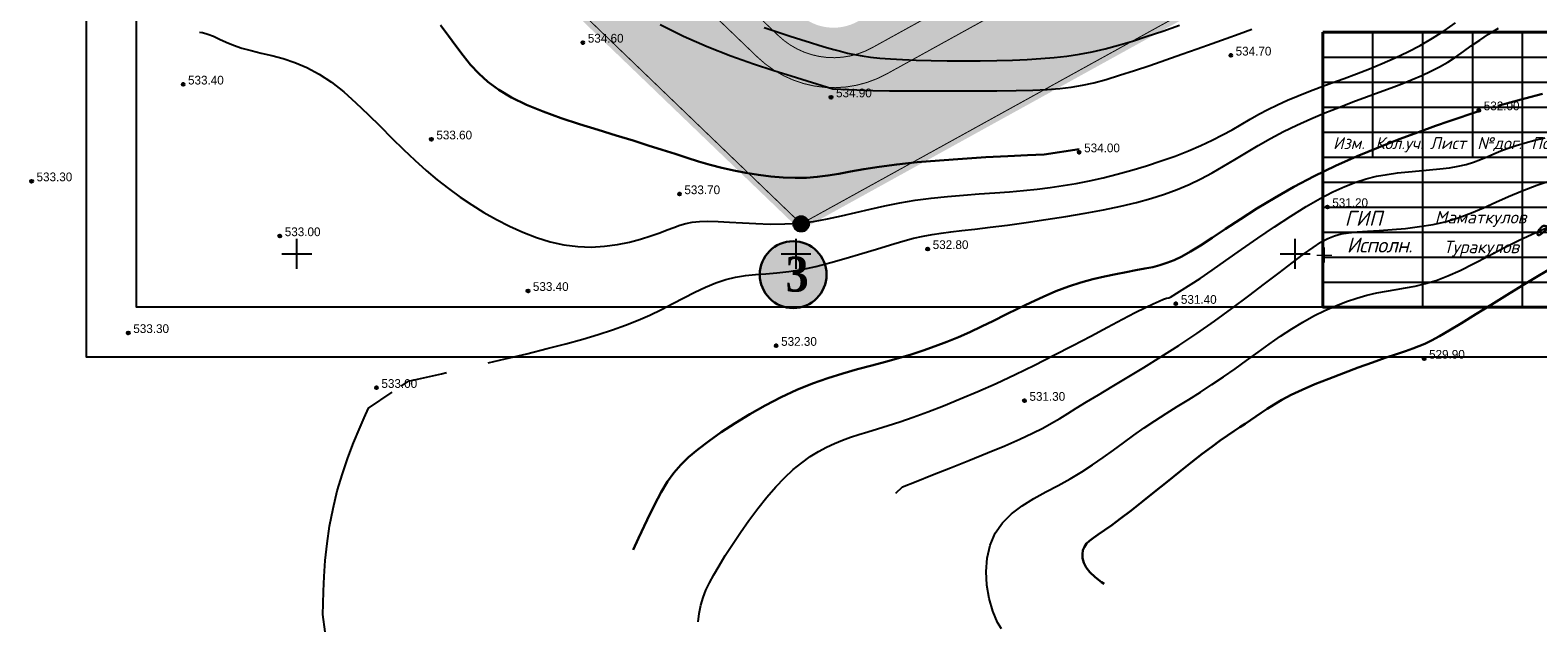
# Model space of a CAD drawing. Extents: x 10527 to 38813, y 13847 to 37526.
# Tile 63 of 256: x 35658 to 35809, y 35725 to 35785. Entities that reach past the tile are written whole.
import ezdxf

# ---------------------------------------------------------------- set-up
doc = ezdxf.new("R2010")
doc.units = 0
doc.header["$LTSCALE"] = 0.5
doc.header["$MEASUREMENT"] = 0
doc.header["$PDMODE"] = 32
doc.header["$PDSIZE"] = 0.3
for name, pattern in [('CONTI', [0]), ('GOST2.303 6', [12, 8, -1.5, 1, -1.5]), ('STRIH_1', [3, 2, -1])]:
    doc.linetypes.add(name, pattern=pattern)
for name, color, linetype in [('(004) Точки рельефа', 7, 'Continuous'), ('(007) Здания', 7, 'Continuous'), ('GORIZDEFAULT', 32, 'CONTI'), ('PI_TTDEFAULT', 5, 'CONTI'), ('SETKR', 2, 'CONTI'), ('Штрих Стекло', 7, 'Continuous')]:
    doc.layers.add(name, color=color, linetype=linetype)
doc.layers.add('(032) Горизонтали утолщенные', color=32, linetype='Continuous', lineweight=30)
doc.layers.add('.', color=7, linetype='Continuous', lineweight=15)
doc.layers.add('GEODS_POINT_GRID#_B', color=7, linetype='Continuous', true_color=0x000000)
doc.styles.add('D-431', font='txt')
doc.styles.add('ISOCPEUR', font='isocpeui.ttf', dxfattribs={"height": 300})
doc.styles.add('OOO-Kazar', font='isocpeur.ttf', dxfattribs={"height": 300})
doc.styles.add('SHRFT', font='TXT', dxfattribs={"width": 0.875})
doc.styles.get("Standard").update_dxf_attribs({"font": 'times.ttf'})

# ---------------------------------------------------------------- blocks, each defined once
blk = doc.blocks.new('BL_333')
at = {"color": 0}
for p, q in [((-1.5, 0), (1.5, 0)), ((0, -1.5), (0, 1.5))]:
    blk.add_line(p, q, dxfattribs=at)
blk = doc.blocks.new('CrossCoord_m1')
at = {"layer": 'GEODS_POINT_GRID#_B', "color": 3, "lineweight": 20, "true_color": 0x00ff00, "flags": 128}
for points in [[(-3, 0), (3, 0)], [(0, 3), (0, -3)]]:
    blk.add_lwpolyline(points, dxfattribs=at)
blk = doc.blocks.new('енаеар')
at = {"color": 5, "lineweight": 30, "ltscale": 100}
for points in [[(2775756, -500781), (2775800, -500660, -0.26657), (2775930, -500600), (2776320, -500570)], [(2776388, -500654, 0.666286), (2776257, -500677, 0.666286)], [(2775729, -501198), (2776546, -501043, 0.273537), (2776637, -500959)], [(2775905, -500732, 0.104122), (2775865, -500812), (2775861, -500833)]]:
    blk.add_lwpolyline(points, format="xyb", dxfattribs=at)
for points in [[(2775901, -500990), (2775947, -500710), (2775960, -500670)], [(2776250, -500700), (2776444, -500663), (2776454, -500633)], [(2776250, -500700), (2776258, -500673)], [(2776328, -500865), (2776388, -500654)], [(2776549, -500879), (2776601, -500700)], [(2776637, -500959), (2776719, -500679)], [(2775969, -500933), (2776003, -500813)], [(2776070, -500970), (2776123, -500790)], [(2776079, -500940), (2776122, -500790)], [(2776089, -500910), (2776123, -500790)], [(2776190, -500947), (2776242, -500768)], [(2776201, -500910), (2776242, -500768)], [(2776208, -500888), (2776242, -500768)], [(2776309, -500925), (2776362, -500745)], [(2776322, -500881), (2776362, -500745)], [(2776429, -500902), (2776482, -500722)], [(2776439, -500870), (2776481, -500722)], [(2775599, -501298), (2775618, -501214)], [(2775652, -501232), (2775671, -501148)], [(2775700, -501080), (2775820, -501060)], [(2775707, -501203), (2775727, -501119)]]:
    blk.add_lwpolyline(points, dxfattribs=at)
for centre, radius, start, end in [((2775812, -500800), 59.1, 161.6617, 325.8915), ((2775802, -500957), 104, 279.6859, 0.1623), ((2776020, -500950), 53.9, 161.5651, 349.2094), ((2776140, -500927), 53.9, 161.5651, 349.2094), ((2776259, -500905), 53.9, 161.5651, 349.2094), ((2776379, -500882), 53.9, 161.5651, 349.2094), ((2776499, -500859), 53.9, 161.5651, 349.2094), ((2776617, -500839), 53.9, 161.5651, 349.2094), ((2775765, -501379), 185, 101.288, 153.8492)]:
    blk.add_arc(centre, radius, start, end, dxfattribs=at)
blk = doc.blocks.new('2 Лайло')
at = {"color": 5, "lineweight": 30, "ltscale": 100}
for points in [[(2827360, -889570, -0.1061793), (2823120, -889140, 0.19071), (2821940, -889450, 0.1150572), (2820080, -892210, 0.6943743), (2820859, -893070, 0.0456854), (2832940, -881848, -0.871731), (2833250, -882330)], [(2832060, -890130, 0.1143931), (2827090, -891320, 0.3411049), (2825820, -893870, 0.4432524), (2826770, -894100, 0.1151467), (2829770, -890870, -0.0427712), (2837000, -880930, -0.8952041), (2837670, -881260), (2837486, -881633)], [(2830159, -884642, 0.0903848), (2830460, -882010, 0.6486397), (2830120, -882010, -0.1009124), (2829120, -885790, 0.6788591), (2831160, -886520)], [(2835430, -886930, 0.0997963), (2836784, -884956, 0.6711848), (2836459, -884556, 0.0918061), (2832640, -889070, 0.5697863), (2833090, -889446, 0.0924959), (2835880, -888310), (2838831, -884881, 1.0487229), (2838510, -884610, -0.0635172), (2835665, -887964, 0.749315), (2836129, -888489, 0.0576825), (2838940, -887230, 0.1188076), (2840300, -885630, 0.66771), (2839952, -885334, 0.0569221), (2838703, -886803, 0.8788279), (2839173, -887345, 0.0562181), (2841085, -885857, 0.9952462), (2840780, -885470, 0.1309776), (2839680, -886780, 0.6649566), (2839850, -887071, 0.1506579), (2842440, -885830, 0.1560771), (2847918, -878815, 1.0259242), (2846813, -878036, 0.120771), (2843130, -883850, -0.0475404), (2839410, -891490, -0.7227744), (2838720, -891330, -0.0915221), (2838820, -889340, -0.4991366), (2839300, -889110), (2840230, -889590)], [(2843940, -887400, 0.2683397), (2844540, -887870, 0.3712609), (2846430, -886600, 0.4192745), (2845640, -885670, -0.277164), (2844920, -885430, -0.3142166), (2845269, -884383, -0.0979697), (2857480, -881370)]]:
    blk.add_lwpolyline(points, format="xyb", dxfattribs=at)
blk = doc.blocks.new('ыв')
at = {"color": 7, "linetype": 'Continuous'}
for p, q in [((219455.2, 4533634.97), (219640.2, 4533634.97)), ((219455.2, 4533579.97), (219455.2, 4533634.97)), ((219465.2, 4533609.97), (219465.2, 4533634.97)), ((219475.2, 4533579.97), (219475.2, 4533634.97)), ((219485.2, 4533609.97), (219485.2, 4533634.97)), ((219495.2, 4533579.97), (219495.2, 4533634.97)), ((219510.2, 4533579.97), (219510.2, 4533634.97)), ((219520.2, 4533579.97), (219520.2, 4533634.97)), ((219520.2, 4533624.97), (219640.2, 4533624.97)), ((219455.2, 4533614.97), (219520.2, 4533614.97)), ((219455.2, 4533609.97), (219520.2, 4533609.97)), ((219520.2, 4533609.97), (219640.2, 4533609.97)), ((219590.2, 4533609.97), (219590.2, 4533579.97)), ((219605.2, 4533594.97), (219605.2, 4533609.97)), ((219620.14, 4533594.97), (219620.14, 4533609.97)), ((219590.2, 4533604.97), (219640.2, 4533604.97)), ((219520.2, 4533594.97), (219640.2, 4533594.97))]:
    blk.add_line(p, q, dxfattribs=at)
at = {"color": 7, "ltscale": 2}
blk.add_line((219628.2, 4533634.97), (219628.2, 4533624.97), dxfattribs=at)
at = {"lineweight": 40}
blk.add_lwpolyline([(219455.2, 4533634.97), (219640.2, 4533634.97), (219640.2, 4533579.97), (219455.2, 4533579.97)], close=True, dxfattribs=at)
at = {"color": 7, "linetype": 'Continuous'}
for points in [[(219455.2, 4533629.97), (219520.2, 4533629.97)], [(219455.2, 4533624.97), (219520.2, 4533624.97)], [(219455.2, 4533619.97), (219520.2, 4533619.97)], [(219455.2, 4533604.97), (219520.2, 4533604.97)], [(219455.2, 4533599.97), (219520.2, 4533599.97)], [(219455.2, 4533594.97), (219520.2, 4533594.97)], [(219455.2, 4533589.97), (219520.2, 4533589.97)], [(219455.2, 4533584.97), (219520.2, 4533584.97)]]:
    blk.add_lwpolyline(points, dxfattribs=at)
at = {"color": 5, "lineweight": 30, "xscale": 0.0004820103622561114, "yscale": 0.0004820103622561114, "zscale": 0.0004820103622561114}
blk.add_blockref('2 Лайло', (218138.89, 4534024.81), dxfattribs=at)
at = {"color": 3, "xscale": 0.01, "yscale": 0.01, "zscale": 0.01}
blk.add_blockref('енаеар', (191744.48, 4538600.97), dxfattribs=at)
at = {"layer": 'GEODS_POINT_GRID#_B', "color": 3, "true_color": 0x00ff00, "xscale": 0.5, "yscale": 0.5, "zscale": 0.5}
blk.add_blockref('CrossCoord_m1', (219455.45, 4533590.38), dxfattribs=at)
at = {"attachment_point": 5, "style": 'ISOCPEUR'}
for s, insert, char_height, width in [('Заказчик: "Термиз эркин и{\\fTimes New Roman|b0|i1|c204|p18;қ}тисодий зонаси\\Pдирекцияси" ДУК                                                          ', (219561.71, 4533628.83), 2.5005, 119.8228), ('Сурхондарё вилояти "Термиз" ЭИЗнинг Бандихон тумани худудидаги филиали учун о{\\fArial|b0|i1|c204|p34;қ}ова сув тизимини {\\fArial|b0|i1|c204|p34;қ}уриш', (219578.91, 4533616.68), 2.50048, 119.8228), ('ООО                               "Таьмирлойиха" МЧЖ', (219614.6, 4533587.93), 2.5005, 49.8095)]:
    blk.add_mtext(s, dxfattribs=dict(at, insert=insert, char_height=char_height, width=width))
at = {"color": 0, "linetype": 'Continuous', "lineweight": 5, "style": 'OOO-Kazar'}
for s, insert, char_height, attachment_point in [('{\\fISOCPEUR|b0|i1|c204|p34;НЭС}', (219634.58, 4533628.72), 3, 8), ('{\\fISOCPEUR|b0|i1|c204|p34;Изм.}', (219460.39, 4533613.97), 2.4, 2), ('{\\fISOCPEUR|b0|i1|c204|p34;Кол.уч.}', (219470.51, 4533613.97), 2.4, 2), ('{\\fISOCPEUR|b0|i1|c204|p34;Лист}', (219480.23, 4533613.97), 2.4, 2), ('{\\fISOCPEUR|b0|i1|c204|p34;№дог.}', (219490.59, 4533613.97), 2.4, 2), ('{\\fISOCPEUR|b0|i1|c204|p34;Подпись}', (219503.16, 4533613.97), 2.4, 2), ('{\\fISOCPEUR|b0|i1|c204|p34;Дата}', (219515.21, 4533613.97), 2.4, 2), ('{\\fISOCPEUR|b0|i1|c204|p34;Стадия}', (219597.61, 4533605.97), 3, 8), ('{\\fISOCPEUR|b0|i1|c204|p34;Лист }', (219612.85, 4533605.97), 3, 8), ('{\\fISOCPEUR|b0|i1|c204|p34;Листов }', (219628.89, 4533605.97), 3, 8), ('{\\fISOCPEUR|b0|i1|c204|p34;Р.П.}', (219597.15, 4533597.97), 3.5, 8), ('{\\fISOCPEUR|b0|i1|c204|p34;\\T0.95;Исполн.}', (219466.53, 4533593.88), 3, 2)]:
    blk.add_mtext(s, dxfattribs=dict(at, insert=insert, char_height=char_height, attachment_point=attachment_point))
at = {"color": 0, "ltscale": 0.1, "insert": (219629.62, 4533601.77), "char_height": 3, "attachment_point": 1}
blk.add_mtext_dynamic_manual_height_columns('16', width=9.8042, gutter_width=12.5, heights=[0], dxfattribs=at)
at = {"color": 0, "insert": (219459.55, 4533599.23), "char_height": 3, "attachment_point": 1}
blk.add_mtext('{\\fISOCPEUR|b0|i1|c204|p34;\\C256;ГИП}', dxfattribs=at)
at = {"char_height": 2.5005, "width": 21.8041}
for s, insert, attachment_point in [('{\\fISOCPEUR|b0|i1|c204|p34; Маматкулов}', (219476.01, 4533597.6), 4), ('{\\fISOCPEUR|b0|i1|c204|p34;Туракулов}', (219486.91, 4533591.66), 5)]:
    blk.add_mtext(s, dxfattribs=dict(at, insert=insert, attachment_point=attachment_point))

msp = doc.modelspace()

# ---------------------------------------------------------------- hatches: boundary and pattern name
at = {"layer": '.', "ltscale": 0.149071}
h = msp.add_hatch(color=256, dxfattribs=at)
h.dxf.hatch_style = 1
h.set_gradient(color1=(51, 204, 0), color2=(51, 204, 0), tint=1)
h.paths.add_polyline_path([(35744.241, 35780.606, -0.3282587), (35731.314, 35782.305), (35669.121, 35842.016), (35669.121, 35829.54), (35735.134, 35766.161, -0.5057308), (35736.378, 35765.997), (35880.451, 35845.391), (35880.451, 35855.667)])
at = {"layer": '.', "lineweight": 60, "true_color": 0xffffff}
h = msp.add_hatch(color=7, dxfattribs=at)
h.dxf.hatch_style = 1
edge = h.paths.add_edge_path()
edge.add_arc((35735.696, 35765.621), 0.779, 0, 360)
h = msp.add_hatch(color=7, dxfattribs=at)
h.dxf.hatch_style = 1
edge = h.paths.add_edge_path()
edge.add_arc((35735.696, 35765.621), 0.779, 0, 360)
at = {"layer": '.', "lineweight": 60}
h = msp.add_hatch(color=255, dxfattribs=at)
h.dxf.hatch_style = 1
edge = h.paths.add_edge_path()
edge.add_arc((35734.897, 35760.539), 3.345, 0, 360)
at = {"layer": '.', "lineweight": 60, "true_color": 0xffffff}
h = msp.add_hatch(color=7, dxfattribs=at)
h.dxf.hatch_style = 1
edge = h.paths.add_edge_path()
edge.add_arc((35734.897, 35760.539), 3.345, 0, 360)
at = {"layer": 'Штрих Стекло', "linetype": 'Continuous'}
h = msp.add_hatch(color=5, dxfattribs=at)
h.dxf.hatch_style = 1
h.set_gradient(color1=(173, 173, 173), color2=(166, 166, 166), one_color=1, tint=0.65)
h.paths.add_polyline_path([(35669.121, 35846.175), (35669.121, 35842.016), (35731.314, 35782.305, 0.3282587), (35744.241, 35780.606), (35880.451, 35855.667), (35880.451, 35859.093), (35742.793, 35783.234, -0.3282587), (35733.391, 35784.469)])
h.paths.add_polyline_path([(35669.121, 35850.334), (35669.121, 35846.175), (35733.391, 35784.469, 0.3282587), (35742.793, 35783.234), (35880.451, 35859.093), (35880.451, 35862.518), (35741.345, 35785.861, -0.3282587), (35735.469, 35786.633)])

# ---------------------------------------------------------------- linework, layer by layer
at = {"layer": '(007) Здания', "color": 18, "true_color": 0x000000, "elevation": -539}
for points in [[(35664.121, 35892.834), (35885.451, 35892.834), (35885.451, 35752.296), (35664.121, 35752.296)], [(35669.121, 35887.834), (35880.451, 35887.834), (35880.451, 35757.296), (35669.121, 35757.296)]]:
    msp.add_lwpolyline(points, close=True, dxfattribs=at)
at = {"layer": '(032) Горизонтали утолщенные', "color": 32}
for points in [[(35699.58, 35785.5, -5), (35700.37, 35784.44, -5), (35701.11, 35783.43, -5), (35701.84, 35782.46, -5), (35702.58, 35781.54, -5), (35703.4, 35780.66, -5), (35704.33, 35779.82, -5), (35705.41, 35779.02, -5), (35706.68, 35778.26, -5), (35708.18, 35777.54, -5), (35709.85, 35776.85, -5), (35711.65, 35776.2, -5), (35713.5, 35775.59, -5), (35715.36, 35775.01, -5), (35717.17, 35774.46, -5), (35718.86, 35773.95, -5), (35720.39, 35773.47, -5), (35721.78, 35773.02, -5), (35723.07, 35772.61, -5), (35724.27, 35772.23, -5), (35725.43, 35771.87, -5), (35726.58, 35771.54, -5), (35727.74, 35771.24, -5), (35728.94, 35770.97, -5), (35730.17, 35770.73, -5), (35731.42, 35770.52, -5), (35732.66, 35770.36, -5), (35733.89, 35770.26, -5), (35735.08, 35770.21, -5), (35736.22, 35770.22, -5), (35737.3, 35770.31, -5), (35738.37, 35770.45, -5), (35739.47, 35770.64, -5), (35740.65, 35770.86, -5), (35741.98, 35771.1, -5), (35743.51, 35771.34, -5), (35745.27, 35771.57, -5), (35747.31, 35771.78, -5), (35749.54, 35771.97, -5), (35751.87, 35772.13, -5), (35754.18, 35772.28, -5), (35756.38, 35772.4, -5), (35758.37, 35772.5, -5), (35760.05, 35772.57, -5), (35763.54, 35773.1, -5)], [(35805.48, 35777.42, -7), (35806.7, 35777.76, -7), (35808.18, 35778.16, -7), (35809.95, 35778.63, -7)], [(35718.867, 35733.007, -7), (35719.4, 35734.17, -7), (35720.26, 35736, -7), (35721, 35737.52, -7), (35721.67, 35738.78, -7), (35722.3, 35739.83, -7), (35722.94, 35740.72, -7), (35723.63, 35741.52, -7), (35724.41, 35742.28, -7), (35725.34, 35743.05, -7), (35726.44, 35743.89, -7), (35727.7, 35744.77, -7), (35729.08, 35745.68, -7), (35730.56, 35746.58, -7), (35732.1, 35747.45, -7), (35733.68, 35748.27, -7), (35735.27, 35749, -7), (35736.83, 35749.64, -7), (35738.37, 35750.18, -7), (35739.87, 35750.65, -7), (35741.34, 35751.07, -7), (35742.76, 35751.45, -7), (35744.13, 35751.82, -7), (35745.45, 35752.18, -7), (35746.71, 35752.55, -7), (35747.93, 35752.95, -7), (35749.12, 35753.37, -7), (35750.28, 35753.81, -7), (35751.44, 35754.29, -7), (35752.6, 35754.8, -7), (35753.77, 35755.35, -7), (35754.97, 35755.93, -7), (35756.2, 35756.54, -7), (35757.44, 35757.15, -7), (35758.69, 35757.76, -7), (35759.95, 35758.33, -7), (35761.21, 35758.87, -7), (35762.46, 35759.34, -7), (35763.69, 35759.75, -7), (35764.9, 35760.08, -7), (35766.08, 35760.36, -7), (35767.2, 35760.6, -7), (35768.25, 35760.8, -7), (35769.23, 35760.98, -7), (35770.11, 35761.14, -7), (35770.9, 35761.3, -7), (35771.63, 35761.48, -7), (35772.33, 35761.71, -7), (35773.04, 35762, -7), (35773.81, 35762.37, -7), (35774.68, 35762.86, -7), (35775.69, 35763.47, -7), (35776.86, 35764.23, -7), (35778.2, 35765.12, -7), (35779.69, 35766.1, -7), (35781.34, 35767.15, -7), (35783.12, 35768.23, -7), (35785.03, 35769.33, -7), (35787.06, 35770.4, -7), (35789.2, 35771.42, -7), (35791.38, 35772.38, -7), (35793.53, 35773.27, -7), (35795.6, 35774.08, -7), (35797.51, 35774.8, -7), (35799.21, 35775.41, -7), (35800.61, 35775.9, -7), (35803.55, 35776.88, -7), (35803.57, 35776.89, -7)], [(35766.028, 35729.615, -9), (35765.78, 35729.77, -9), (35765.13, 35730.27, -9), (35764.62, 35730.77, -9), (35764.25, 35731.25, -9), (35764.01, 35731.72, -9), (35763.88, 35732.17, -9), (35763.86, 35732.59, -9), (35763.92, 35732.98, -9), (35764.06, 35733.32, -9), (35764.28, 35733.63, -9), (35764.57, 35733.91, -9), (35764.96, 35734.22, -9), (35765.45, 35734.56, -9), (35766.06, 35734.97, -9), (35766.81, 35735.49, -9), (35767.69, 35736.13, -9), (35768.73, 35736.92, -9), (35769.88, 35737.83, -9), (35771.1, 35738.81, -9), (35772.35, 35739.82, -9), (35773.59, 35740.82, -9), (35774.77, 35741.76, -9), (35775.86, 35742.61, -9), (35776.81, 35743.33, -9), (35777.65, 35743.94, -9), (35778.38, 35744.45, -9), (35779.04, 35744.89, -9), (35779.63, 35745.27, -9), (35780.18, 35745.63, -9), (35780.7, 35745.98, -9), (35781.23, 35746.34, -9), (35781.78, 35746.73, -9), (35782.38, 35747.13, -9), (35783.06, 35747.56, -9), (35783.85, 35748.01, -9), (35784.78, 35748.5, -9), (35785.87, 35749.01, -9), (35787.14, 35749.57, -9), (35788.54, 35750.13, -9), (35790.01, 35750.7, -9), (35791.48, 35751.25, -9), (35792.9, 35751.76, -9), (35794.2, 35752.22, -9), (35795.31, 35752.6, -9), (35796.21, 35752.89, -9), (35796.94, 35753.14, -9), (35797.57, 35753.37, -9), (35798.17, 35753.62, -9), (35798.83, 35753.94, -9), (35799.61, 35754.37, -9), (35800.59, 35754.94, -9), (35801.82, 35755.69, -9), (35803.25, 35756.57, -9), (35804.8, 35757.53, -9), (35806.4, 35758.52, -9), (35807.97, 35759.49, -9), (35809.46, 35760.38, -9), (35810.77, 35761.15, -9)]]:
    msp.add_polyline3d(points, dxfattribs=at)
at = {"color": 7, "linetype": 'STRIH_1', "ltscale": 2, "true_color": 0xffffff, "const_width": 0.1, "elevation": -539}
msp.add_lwpolyline([(35669.121, 35846.175), (35733.391, 35784.469, 0.3282587), (35742.793, 35783.234), (35880.451, 35859.093)], format="xyb", dxfattribs=at)
at = {"ltscale": 0.149071, "const_width": 0.1, "elevation": -539}
msp.add_lwpolyline([(35669.121, 35842.016), (35731.314, 35782.305, 0.3282587), (35744.241, 35780.606), (35880.451, 35855.667)], format="xyb", dxfattribs=at)
at = {"color": 1, "linetype": 'GOST2.303 6', "lineweight": 30, "const_width": 1.035, "elevation": -539}
msp.add_lwpolyline([(35880.451, 35845.391), (35735.696, 35765.621), (35669.121, 35829.54)], dxfattribs=at)
at = {"ltscale": 0.149071, "const_width": 0.1, "elevation": -539}
msp.add_lwpolyline([(35669.121, 35829.54), (35735.696, 35765.621), (35880.451, 35845.391)], dxfattribs=at)
msp.add_circle((35735.696, 35765.621, -539), 0.779)
msp.add_circle((35735.696, 35765.621, -539), 0.779)
at = {"linetype": 'Continuous', "lineweight": 30}
msp.add_circle((35734.897, 35760.539, -33.023), 3.345, dxfattribs=at)
msp.add_circle((35734.897, 35760.539, -33.023), 3.345, dxfattribs=at)
at = {"layer": 'GORIZDEFAULT', "color": 32}
for points in [[(35675.426, 35784.792, -5.5), (35675.75, 35784.76, -5.5), (35676.28, 35784.61, -5.5), (35676.84, 35784.38, -5.5), (35677.45, 35784.1, -5.5), (35678.12, 35783.8, -5.5), (35678.86, 35783.49, -5.5), (35679.68, 35783.2, -5.5), (35680.6, 35782.95, -5.5), (35681.61, 35782.71, -5.5), (35682.68, 35782.46, -5.5), (35683.81, 35782.16, -5.5), (35684.99, 35781.77, -5.5), (35686.2, 35781.26, -5.5), (35687.42, 35780.61, -5.5), (35688.65, 35779.78, -5.5), (35689.88, 35778.81, -5.5), (35691.1, 35777.73, -5.5), (35692.32, 35776.57, -5.5), (35693.52, 35775.39, -5.5), (35694.7, 35774.2, -5.5), (35695.87, 35773.05, -5.5), (35697.01, 35771.98, -5.5), (35698.13, 35770.97, -5.5), (35699.25, 35770.03, -5.5), (35700.38, 35769.14, -5.5), (35701.53, 35768.3, -5.5), (35702.7, 35767.51, -5.5), (35703.92, 35766.76, -5.5), (35705.18, 35766.05, -5.5), (35706.48, 35765.38, -5.5), (35707.82, 35764.78, -5.5), (35709.18, 35764.26, -5.5), (35710.56, 35763.83, -5.5), (35711.94, 35763.52, -5.5), (35713.32, 35763.34, -5.5), (35714.68, 35763.3, -5.5), (35716.01, 35763.38, -5.5), (35717.29, 35763.56, -5.5), (35718.5, 35763.8, -5.5), (35719.62, 35764.09, -5.5), (35720.64, 35764.41, -5.5), (35721.53, 35764.72, -5.5), (35722.29, 35765.01, -5.5), (35722.95, 35765.26, -5.5), (35723.55, 35765.48, -5.5), (35724.15, 35765.65, -5.5), (35724.79, 35765.78, -5.5), (35725.51, 35765.86, -5.5), (35726.36, 35765.89, -5.5), (35727.37, 35765.86, -5.5), (35728.53, 35765.79, -5.5), (35729.81, 35765.71, -5.5), (35731.17, 35765.64, -5.5), (35732.6, 35765.6, -5.5), (35734.05, 35765.61, -5.5), (35735.5, 35765.69, -5.5), (35736.93, 35765.87, -5.5), (35738.34, 35766.12, -5.5), (35739.75, 35766.42, -5.5), (35741.17, 35766.76, -5.5), (35742.6, 35767.1, -5.5), (35744.07, 35767.43, -5.5), (35745.58, 35767.73, -5.5), (35747.13, 35767.98, -5.5), (35748.73, 35768.18, -5.5), (35750.34, 35768.35, -5.5), (35751.95, 35768.49, -5.5), (35753.53, 35768.61, -5.5), (35755.08, 35768.72, -5.5), (35756.56, 35768.83, -5.5), (35757.98, 35768.95, -5.5), (35759.33, 35769.09, -5.5), (35760.65, 35769.26, -5.5), (35761.95, 35769.45, -5.5), (35763.25, 35769.67, -5.5), (35764.58, 35769.93, -5.5), (35765.94, 35770.24, -5.5), (35767.36, 35770.6, -5.5), (35768.82, 35771, -5.5), (35770.29, 35771.44, -5.5), (35771.74, 35771.91, -5.5), (35773.14, 35772.4, -5.5), (35774.48, 35772.92, -5.5), (35775.73, 35773.45, -5.5), (35776.86, 35773.98, -5.5), (35777.89, 35774.51, -5.5), (35778.85, 35775.04, -5.5), (35779.76, 35775.57, -5.5), (35780.65, 35776.08, -5.5), (35781.54, 35776.58, -5.5), (35782.45, 35777.07, -5.5), (35783.41, 35777.53, -5.5), (35784.41, 35777.98, -5.5), (35785.46, 35778.42, -5.5), (35786.55, 35778.85, -5.5), (35787.69, 35779.28, -5.5), (35788.86, 35779.72, -5.5), (35790.08, 35780.17, -5.5), (35791.32, 35780.64, -5.5), (35792.6, 35781.14, -5.5), (35793.88, 35781.66, -5.5), (35795.17, 35782.22, -5.5), (35796.44, 35782.82, -5.5), (35797.69, 35783.47, -5.5), (35798.91, 35784.18, -5.5), (35800.08, 35784.94, -5.5), (35801.22, 35785.74, -5.5)], [(35675.689, 35784.766, -5.5), (35675.75, 35784.76, -5.5), (35676.28, 35784.61, -5.5), (35676.84, 35784.38, -5.5), (35677.45, 35784.1, -5.5), (35678.12, 35783.8, -5.5), (35678.86, 35783.49, -5.5), (35679.68, 35783.2, -5.5), (35680.6, 35782.95, -5.5), (35681.61, 35782.71, -5.5), (35682.68, 35782.46, -5.5), (35683.81, 35782.16, -5.5), (35684.99, 35781.77, -5.5), (35686.2, 35781.26, -5.5), (35687.42, 35780.61, -5.5), (35688.65, 35779.78, -5.5), (35689.88, 35778.81, -5.5), (35691.1, 35777.73, -5.5), (35692.32, 35776.57, -5.5), (35693.52, 35775.39, -5.5), (35694.7, 35774.2, -5.5), (35695.87, 35773.05, -5.5), (35697.01, 35771.98, -5.5), (35698.13, 35770.97, -5.5), (35699.25, 35770.03, -5.5), (35700.38, 35769.14, -5.5), (35701.53, 35768.3, -5.5), (35702.7, 35767.51, -5.5), (35703.92, 35766.76, -5.5), (35705.18, 35766.05, -5.5), (35706.48, 35765.38, -5.5), (35707.82, 35764.78, -5.5), (35709.18, 35764.26, -5.5), (35710.56, 35763.83, -5.5), (35711.94, 35763.52, -5.5), (35713.32, 35763.34, -5.5), (35714.68, 35763.3, -5.5), (35716.01, 35763.38, -5.5), (35717.29, 35763.56, -5.5), (35718.5, 35763.8, -5.5), (35719.62, 35764.09, -5.5), (35720.64, 35764.41, -5.5), (35721.53, 35764.72, -5.5), (35722.29, 35765.01, -5.5), (35722.95, 35765.26, -5.5), (35723.55, 35765.48, -5.5), (35724.15, 35765.65, -5.5), (35724.79, 35765.78, -5.5), (35725.51, 35765.86, -5.5), (35726.36, 35765.89, -5.5), (35727.37, 35765.86, -5.5), (35728.53, 35765.79, -5.5), (35729.81, 35765.71, -5.5), (35731.17, 35765.64, -5.5), (35732.6, 35765.6, -5.5), (35734.05, 35765.61, -5.5), (35735.5, 35765.69, -5.5), (35736.93, 35765.87, -5.5), (35738.34, 35766.12, -5.5), (35739.75, 35766.42, -5.5), (35741.17, 35766.76, -5.5), (35742.6, 35767.1, -5.5), (35744.07, 35767.43, -5.5), (35745.58, 35767.73, -5.5), (35747.13, 35767.98, -5.5), (35748.73, 35768.18, -5.5), (35750.34, 35768.35, -5.5), (35751.95, 35768.49, -5.5), (35753.53, 35768.61, -5.5), (35755.08, 35768.72, -5.5), (35756.56, 35768.83, -5.5), (35757.98, 35768.95, -5.5), (35759.33, 35769.09, -5.5), (35760.65, 35769.26, -5.5), (35761.95, 35769.45, -5.5), (35763.25, 35769.67, -5.5), (35764.58, 35769.93, -5.5), (35765.94, 35770.24, -5.5), (35767.36, 35770.6, -5.5), (35768.82, 35771, -5.5), (35770.29, 35771.44, -5.5), (35771.74, 35771.91, -5.5), (35773.14, 35772.4, -5.5), (35774.48, 35772.92, -5.5), (35775.73, 35773.45, -5.5), (35776.86, 35773.98, -5.5), (35777.89, 35774.51, -5.5), (35778.85, 35775.04, -5.5), (35779.76, 35775.57, -5.5), (35780.65, 35776.08, -5.5), (35781.54, 35776.58, -5.5), (35782.45, 35777.07, -5.5), (35783.41, 35777.53, -5.5), (35784.41, 35777.98, -5.5), (35785.46, 35778.42, -5.5), (35786.55, 35778.85, -5.5), (35787.69, 35779.28, -5.5), (35788.86, 35779.72, -5.5), (35790.08, 35780.17, -5.5), (35791.32, 35780.64, -5.5), (35792.6, 35781.14, -5.5), (35793.88, 35781.66, -5.5), (35795.17, 35782.22, -5.5), (35796.44, 35782.82, -5.5), (35797.69, 35783.47, -5.5), (35798.91, 35784.18, -5.5), (35800.08, 35784.94, -5.5), (35801.22, 35785.74, -5.5)], [(35704.362, 35751.711, -6), (35706.05, 35752.11, -6), (35708.21, 35752.63, -6), (35710.26, 35753.14, -6), (35712.13, 35753.62, -6), (35713.82, 35754.09, -6), (35715.37, 35754.55, -6), (35716.79, 35755.01, -6), (35718.11, 35755.48, -6), (35719.36, 35755.98, -6), (35720.55, 35756.5, -6), (35721.72, 35757.06, -6), (35722.85, 35757.65, -6), (35723.96, 35758.23, -6), (35725.05, 35758.78, -6), (35726.11, 35759.28, -6), (35727.14, 35759.72, -6), (35728.15, 35760.06, -6), (35729.13, 35760.29, -6), (35730.11, 35760.44, -6), (35731.12, 35760.54, -6), (35732.16, 35760.62, -6), (35733.26, 35760.71, -6), (35734.45, 35760.84, -6), (35735.75, 35761.05, -6), (35737.17, 35761.36, -6), (35738.68, 35761.74, -6), (35740.22, 35762.18, -6), (35741.76, 35762.64, -6), (35743.24, 35763.1, -6), (35744.63, 35763.52, -6), (35745.88, 35763.89, -6), (35746.96, 35764.18, -6), (35747.91, 35764.39, -6), (35748.81, 35764.56, -6), (35749.71, 35764.69, -6), (35750.68, 35764.82, -6), (35751.78, 35764.94, -6), (35753.08, 35765.09, -6), (35754.62, 35765.28, -6), (35756.36, 35765.5, -6), (35758.24, 35765.76, -6), (35760.21, 35766.04, -6), (35762.19, 35766.35, -6), (35764.14, 35766.68, -6), (35765.99, 35767.03, -6), (35767.7, 35767.39, -6), (35769.27, 35767.76, -6), (35770.72, 35768.16, -6), (35772.07, 35768.59, -6), (35773.34, 35769.06, -6), (35774.54, 35769.56, -6), (35775.71, 35770.12, -6), (35776.86, 35770.73, -6), (35777.99, 35771.38, -6), (35779.13, 35772.06, -6), (35780.29, 35772.76, -6), (35781.47, 35773.47, -6), (35782.7, 35774.17, -6), (35783.99, 35774.85, -6), (35785.33, 35775.5, -6), (35786.73, 35776.12, -6), (35788.14, 35776.71, -6), (35789.56, 35777.27, -6), (35790.95, 35777.81, -6), (35792.3, 35778.31, -6), (35793.58, 35778.78, -6), (35794.77, 35779.22, -6), (35795.87, 35779.64, -6), (35796.9, 35780.05, -6), (35797.87, 35780.47, -6), (35798.77, 35780.89, -6), (35799.63, 35781.33, -6), (35800.45, 35781.8, -6), (35801.24, 35782.31, -6), (35802.02, 35782.85, -6), (35802.81, 35783.42, -6), (35803.65, 35784, -6), (35804.55, 35784.59, -6), (35805.54, 35785.18, -6)], [(35721.59, 35785.55, -4), (35723.9, 35784.4, -4), (35726.29, 35783.36, -4), (35728.66, 35782.44, -4), (35730.91, 35781.64, -4), (35732.96, 35780.97, -4), (35734.69, 35780.42, -4), (35738.87, 35779.13, -4), (35742.89, 35778.95, -4), (35744.56, 35778.94, -4), (35746.51, 35778.92, -4), (35748.66, 35778.92, -4), (35750.9, 35778.92, -4), (35753.14, 35778.92, -4), (35755.28, 35778.94, -4), (35757.22, 35778.97, -4), (35758.89, 35779.01, -4), (35760.32, 35779.07, -4), (35761.59, 35779.17, -4), (35762.75, 35779.3, -4), (35763.87, 35779.49, -4), (35765.01, 35779.74, -4), (35766.23, 35780.07, -4), (35767.59, 35780.48, -4), (35769.07, 35780.95, -4), (35770.62, 35781.47, -4), (35772.21, 35782.02, -4), (35773.81, 35782.58, -4), (35775.37, 35783.13, -4), (35776.87, 35783.67, -4), (35778.26, 35784.17, -4), (35779.57, 35784.63, -4), (35780.82, 35785.08, -4)], [(35732, 35785.25, -3.5), (35733.38, 35784.8, -3.5), (35734.61, 35784.41, -3.5), (35735.68, 35784.06, -3.5), (35736.62, 35783.76, -3.5), (35737.47, 35783.5, -3.5), (35738.24, 35783.27, -3.5), (35738.96, 35783.06, -3.5), (35739.65, 35782.88, -3.5), (35740.34, 35782.71, -3.5), (35741.05, 35782.56, -3.5), (35741.81, 35782.43, -3.5), (35742.64, 35782.31, -3.5), (35743.57, 35782.21, -3.5), (35744.63, 35782.12, -3.5), (35745.83, 35782.05, -3.5), (35747.21, 35782, -3.5), (35748.71, 35781.96, -3.5), (35750.31, 35781.94, -3.5), (35751.97, 35781.93, -3.5), (35753.64, 35781.94, -3.5), (35755.28, 35781.97, -3.5), (35756.85, 35782.01, -3.5), (35758.32, 35782.07, -3.5), (35759.7, 35782.15, -3.5), (35761.02, 35782.26, -3.5), (35762.3, 35782.41, -3.5), (35763.57, 35782.6, -3.5), (35764.84, 35782.84, -3.5), (35766.13, 35783.13, -3.5), (35767.48, 35783.49, -3.5), (35768.88, 35783.9, -3.5), (35770.36, 35784.38, -3.5), (35771.92, 35784.9, -3.5), (35773.58, 35785.48, -3.5)], [(35725.368, 35725.815, -7.5), (35725.48, 35726.63, -7.5), (35725.65, 35727.46, -7.5), (35725.87, 35728.23, -7.5), (35726.15, 35728.96, -7.5), (35726.5, 35729.71, -7.5), (35726.94, 35730.52, -7.5), (35727.47, 35731.42, -7.5), (35728.1, 35732.44, -7.5), (35728.82, 35733.56, -7.5), (35729.62, 35734.74, -7.5), (35730.47, 35735.94, -7.5), (35731.35, 35737.13, -7.5), (35732.25, 35738.27, -7.5), (35733.15, 35739.31, -7.5), (35734.04, 35740.23, -7.5), (35734.91, 35741.04, -7.5), (35735.77, 35741.73, -7.5), (35736.61, 35742.34, -7.5), (35737.44, 35742.85, -7.5), (35738.25, 35743.29, -7.5), (35739.05, 35743.66, -7.5), (35739.84, 35743.99, -7.5), (35740.64, 35744.27, -7.5), (35741.48, 35744.54, -7.5), (35742.37, 35744.81, -7.5), (35743.34, 35745.11, -7.5), (35744.4, 35745.44, -7.5), (35745.59, 35745.82, -7.5), (35746.92, 35746.28, -7.5), (35748.37, 35746.82, -7.5), (35749.94, 35747.42, -7.5), (35751.62, 35748.1, -7.5), (35753.38, 35748.85, -7.5), (35755.22, 35749.66, -7.5), (35757.12, 35750.55, -7.5), (35759.06, 35751.49, -7.5), (35761, 35752.47, -7.5), (35762.9, 35753.45, -7.5), (35764.71, 35754.4, -7.5), (35766.38, 35755.28, -7.5), (35767.88, 35756.07, -7.5), (35769.16, 35756.74, -7.5), (35770.18, 35757.25, -7.5), (35770.96, 35757.63, -7.5), (35771.56, 35757.89, -7.5), (35771.99, 35758.07, -7.5), (35772.29, 35758.17, -7.5), (35772.51, 35758.23, -7.5), (35772.67, 35758.27, -7.5), (35775.67, 35760.15, -7.5), (35776.85, 35760.98, -7.5), (35778.24, 35761.97, -7.5), (35779.79, 35763.06, -7.5), (35781.43, 35764.19, -7.5), (35783.09, 35765.32, -7.5), (35784.73, 35766.39, -7.5), (35786.28, 35767.35, -7.5), (35787.68, 35768.16, -7.5), (35788.96, 35768.83, -7.5), (35790.14, 35769.37, -7.5), (35791.24, 35769.79, -7.5), (35792.29, 35770.13, -7.5), (35793.33, 35770.38, -7.5), (35794.37, 35770.57, -7.5), (35795.43, 35770.72, -7.5), (35796.51, 35770.83, -7.5), (35797.59, 35770.93, -7.5), (35798.64, 35771.02, -7.5), (35799.66, 35771.11, -7.5), (35800.62, 35771.23, -7.5), (35801.5, 35771.38, -7.5), (35802.3, 35771.57, -7.5), (35803.04, 35771.8, -7.5), (35803.72, 35772.06, -7.5), (35804.39, 35772.33, -7.5), (35805.06, 35772.62, -7.5), (35805.76, 35772.91, -7.5), (35806.5, 35773.2, -7.5), (35807.32, 35773.47, -7.5), (35808.21, 35773.73, -7.5), (35809.18, 35773.98, -7.5), (35810.22, 35774.24, -7.5)], [(35745.17, 35738.69, -8), (35745.83, 35739.32, -8), (35747.21, 35739.86, -8), (35748.84, 35740.5, -8), (35750.64, 35741.21, -8), (35752.5, 35741.96, -8), (35754.35, 35742.71, -8), (35756.08, 35743.43, -8), (35757.61, 35744.09, -8), (35758.86, 35744.68, -8), (35759.9, 35745.19, -8), (35760.78, 35745.67, -8), (35761.59, 35746.15, -8), (35762.39, 35746.64, -8), (35763.25, 35747.18, -8), (35764.26, 35747.8, -8), (35765.46, 35748.52, -8), (35766.83, 35749.34, -8), (35768.36, 35750.25, -8), (35770, 35751.24, -8), (35771.73, 35752.31, -8), (35773.51, 35753.45, -8), (35775.31, 35754.64, -8), (35777.1, 35755.89, -8), (35778.84, 35757.16, -8), (35780.52, 35758.41, -8), (35782.11, 35759.61, -8), (35783.57, 35760.73, -8), (35784.88, 35761.73, -8), (35786.02, 35762.59, -8), (35786.96, 35763.26, -8), (35787.75, 35763.78, -8), (35788.45, 35764.16, -8), (35789.11, 35764.43, -8), (35789.78, 35764.61, -8), (35790.52, 35764.73, -8), (35791.39, 35764.82, -8), (35792.42, 35764.89, -8), (35793.6, 35764.96, -8), (35794.88, 35765.05, -8), (35796.23, 35765.17, -8), (35797.61, 35765.34, -8), (35798.99, 35765.57, -8), (35800.32, 35765.87, -8), (35801.6, 35766.26, -8), (35802.82, 35766.72, -8), (35804.03, 35767.23, -8), (35805.26, 35767.78, -8), (35806.54, 35768.36, -8), (35807.91, 35768.93, -8), (35809.39, 35769.49, -8), (35811, 35770.02, -8)], [(35755.77, 35725.093, -8.5), (35755.37, 35725.74, -8.5), (35754.88, 35726.87, -8.5), (35754.52, 35728.13, -8.5), (35754.29, 35729.47, -8.5), (35754.22, 35730.84, -8.5), (35754.32, 35732.19, -8.5), (35754.62, 35733.49, -8.5), (35755.13, 35734.67, -8.5), (35755.86, 35735.7, -8.5), (35756.77, 35736.6, -8.5), (35757.83, 35737.4, -8.5), (35758.99, 35738.13, -8.5), (35760.21, 35738.8, -8.5), (35761.44, 35739.45, -8.5), (35762.65, 35740.11, -8.5), (35763.8, 35740.8, -8.5), (35764.89, 35741.51, -8.5), (35765.94, 35742.24, -8.5), (35766.97, 35742.98, -8.5), (35767.99, 35743.73, -8.5), (35769.01, 35744.47, -8.5), (35770.06, 35745.21, -8.5), (35771.13, 35745.93, -8.5), (35772.24, 35746.64, -8.5), (35773.37, 35747.35, -8.5), (35774.52, 35748.06, -8.5), (35775.68, 35748.79, -8.5), (35776.84, 35749.54, -8.5), (35778.01, 35750.31, -8.5), (35779.16, 35751.12, -8.5), (35780.31, 35751.94, -8.5), (35781.45, 35752.77, -8.5), (35782.58, 35753.58, -8.5), (35783.71, 35754.37, -8.5), (35784.83, 35755.11, -8.5), (35785.94, 35755.8, -8.5), (35787.05, 35756.41, -8.5), (35788.15, 35756.96, -8.5), (35789.23, 35757.43, -8.5), (35790.3, 35757.84, -8.5), (35791.34, 35758.19, -8.5), (35792.36, 35758.47, -8.5), (35793.35, 35758.71, -8.5), (35794.32, 35758.89, -8.5), (35795.27, 35759.05, -8.5), (35796.22, 35759.21, -8.5), (35797.2, 35759.4, -8.5), (35798.22, 35759.64, -8.5), (35799.3, 35759.97, -8.5), (35800.46, 35760.41, -8.5), (35801.71, 35760.97, -8.5), (35803.06, 35761.65, -8.5), (35804.49, 35762.39, -8.5), (35806.01, 35763.19, -8.5), (35807.6, 35763.99, -8.5), (35809.28, 35764.77, -8.5), (35811.02, 35765.51, -8.5)], [(35695.64, 35749.38, -6), (35696.38, 35749.88, -6), (35697.89, 35750.22, -6), (35699.69, 35750.63, -6), (35700.188, 35750.744, -6)], [(35688.04, 35724.81, -6), (35687.79, 35726.55, -6), (35687.81, 35727.61, -6), (35687.85, 35728.88, -6), (35687.92, 35730.34, -6), (35688.03, 35731.93, -6), (35688.21, 35733.63, -6), (35688.46, 35735.38, -6), (35688.81, 35737.15, -6), (35689.24, 35738.9, -6), (35689.75, 35740.6, -6), (35690.31, 35742.21, -6), (35690.87, 35743.7, -6), (35691.42, 35745.05, -6), (35691.93, 35746.22, -6), (35692.36, 35747.18, -6), (35694.74, 35748.78, -6)]]:
    msp.add_polyline3d(points, dxfattribs=at)
at = {"layer": 'PI_TTDEFAULT', "color": 5}
for p in [(35713.83, 35783.76, -4.4), (35778.72, 35782.47, -4.3), (35673.8, 35779.57, -5.6), (35738.69, 35778.28, -4.1), (35803.57, 35776.98, -7), (35698.66, 35774.08, -5.4), (35763.54, 35772.79, -5), (35658.63, 35769.88, -5.7), (35723.51, 35768.59, -5.3), (35788.4, 35767.3, -7.8), (35683.48, 35764.4, -6), (35748.37, 35763.1, -6.2), (35708.34, 35758.91, -5.6), (35773.23, 35757.62, -7.6), (35668.31, 35754.71, -5.7), (35733.2, 35753.42, -6.7), (35798.09, 35752.13, -9.1), (35693.17, 35749.22, -6), (35758.06, 35747.93, -7.7)]:
    msp.add_point(p, dxfattribs=at)

# ---------------------------------------------------------------- block references
at = {"color": 18, "true_color": 0x000000, "xscale": 0.5, "yscale": 0.5, "zscale": 0.5}
msp.add_blockref('ыв', (-73939.647, -2231032.688, -539), dxfattribs=at)
at = {"layer": 'SETKR', "color": 92}
for p in [(35685.18, 35762.62, -539), (35735.18, 35762.62, -539), (35785.18, 35762.62, -539)]:
    msp.add_blockref('BL_333', p, dxfattribs=at)

# ---------------------------------------------------------------- texts
at = {"layer": '(004) Точки рельефа', "style": 'D-431'}
for s, p in [('534.60', (35714.33, 35783.75, -539)), ('534.70', (35779.21, 35782.46, -539)), ('533.40', (35674.29, 35779.56, -539)), ('534.90', (35739.19, 35778.28, -539)), ('532.00', (35804.06, 35776.98, -539)), ('533.60', (35699.16, 35774.07, -539)), ('534.00', (35764.04, 35772.78, -539)), ('533.30', (35659.12, 35769.88, -539)), ('533.70', (35724, 35768.59, -539)), ('531.20', (35788.89, 35767.3, -539)), ('533.00', (35683.98, 35764.39, -539)), ('532.80', (35748.87, 35763.1, -539)), ('533.40', (35708.83, 35758.91, -539)), ('531.40', (35773.73, 35757.62, -539)), ('533.30', (35668.81, 35754.7, -539)), ('532.30', (35733.69, 35753.42, -539)), ('529.90', (35798.58, 35752.13, -539)), ('533.00', (35693.66, 35749.21, -539)), ('531.30', (35758.56, 35747.92, -539))]:
    msp.add_text(s, height=0.875, dxfattribs=at).set_placement(p)
at = {"color": 2, "linetype": 'Continuous', "insert": (35734.142, 35762.342, -33.023), "char_height": 3.5, "width": 12.20845, "attachment_point": 1, "style": 'SHRFT'}
msp.add_mtext('{\\fTimes New Roman|b1|i0|c0|p18;\\C256;3}', dxfattribs=at)

doc.saveas('drawing.dxf')
